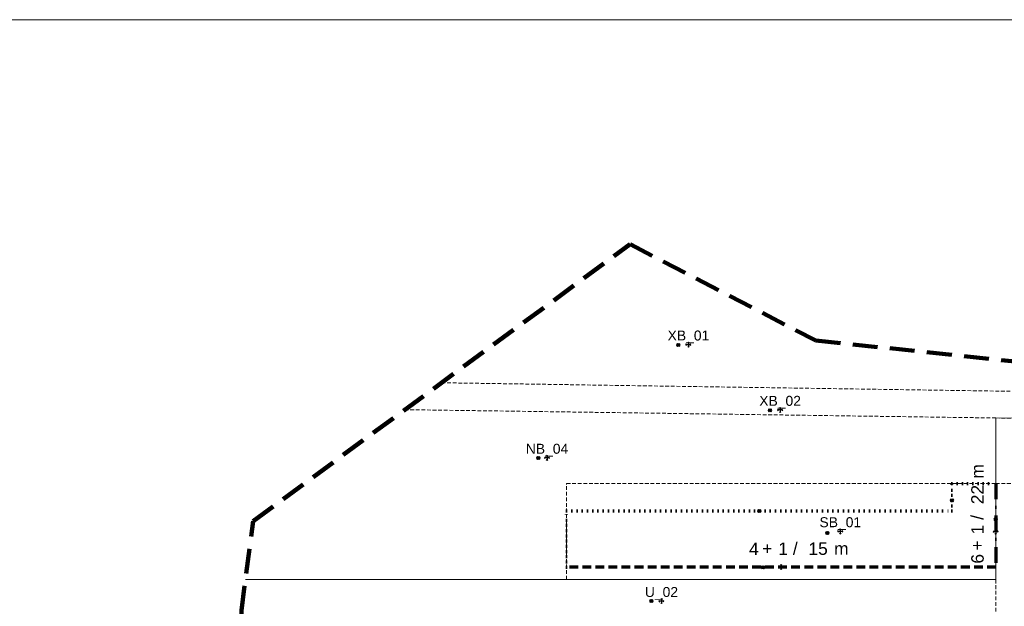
# Model space of a CAD drawing. Header units: metres. Extents: x -5 to 5163, y 1049 to 2798.
# Tile 21 of 22: x 4036 to 4432, y 2461 to 2697. Entities that reach past the tile are written whole.
import ezdxf
from ezdxf.enums import TextEntityAlignment as Align

# ---------------------------------------------------------------- set-up
doc = ezdxf.new("R2010")
doc.units = ezdxf.units.M
for name, pattern in [('DASHED', [0.75, 0.5, -0.25]), ('DOT', [0.25, 0, -0.25]), ('ČERCHOVANÁ', [25.4, 12.7, -6.35, 0, -6.35])]:
    doc.linetypes.add(name, pattern=pattern)
doc.layers.add('000000_BL_Pomocna_netisk_DB', color=7, linetype='Continuous', plot=False)
doc.layers.add('000100_pomocná_standard', color=132, linetype='Continuous', lineweight=18, plot=False)
for name, color, linetype, lineweight in [('101110_PL_Resene_uzemi', 6, 'DASHED', 200), ('200000_PL_Cast_uzemi', 80, 'DASHED', 5), ('202110_BL_Cast_uzemi_UP', 7, 'DASHED', 9), ('203110_BL_Cast_uzemi_SB', 7, 'DASHED', 9), ('204110_BL_Cast_uzemi_NB', 7, 'DASHED', 9), ('205110_BL_Cast_uzemi_XB', 7, 'DASHED', 9), ('302210_BL_VR_na_linii', 160, 'Continuous', 9)]:
    doc.layers.add(name, color=color, linetype=linetype, lineweight=lineweight)
for name, color, linetype, lineweight, true_color in [('201110_PL_Ulicni_cara', 7, 'Continuous', 9, 0xe90101), ('301111_PL_SC_polouzavrena', 7, 'ČERCHOVANÁ', 70, 0xfe2f2f), ('301112_PL_SC_otevrena', 7, 'DASHED', 70, 0xfe4848), ('301113_PL_SC_volna', 7, 'DOT', 70, 0xfe8585)]:
    doc.layers.add(name, color=color, linetype=linetype, lineweight=lineweight, true_color=true_color)
doc.styles.add('style2', font='arial.ttf', dxfattribs={"height": 2})

# ---------------------------------------------------------------- blocks, each defined once
blk = doc.blocks.new('*U66')
at = {"layer": '000000_BL_Pomocna_netisk_DB'}
for p, q in [((-1, 0), (-0.72, 0.28)), ((1, 0), (-1, 0)), ((-1, 0), (-0.72, -0.28)), ((0, 1), (-0.29, 0.71)), ((0, 1), (0, -1)), ((0, 1), (0.28, 0.72)), ((1, 0), (0.72, 0.28)), ((1, 0), (0.72, -0.28)), ((-4.6, -1.2), (-5.8, 0)), ((-5.8, -1.2), (-4.6, 0)), ((0, -1), (-0.28, -0.72)), ((0, -1), (0.28, -0.72))]:
    blk.add_line(p, q, dxfattribs=at)
blk.add_circle((-5.2, -0.6), 0.6, dxfattribs=at)
at = {"style": 'style2'}
blk.add_attdef('OZNACENI', text='', height=4, dxfattribs=at).set_placement((0, 1.68), align=Align.CENTER)
at = {"style": 'style2', "flags": 1}
blk.add_attdef('NAZEV_BLOK', (-23.56, -29.29), '', height=5, dxfattribs=at)
blk = doc.blocks.new('*U65')
at = {"layer": '000000_BL_Pomocna_netisk_DB'}
for p, q in [((-2.91, -0.59), (-4.11, 0.61)), ((-4.11, -0.59), (-2.91, 0.61)), ((-1, 0), (-0.72, 0.28)), ((1, 0), (-1, 0)), ((-1, 0), (-0.72, -0.28)), ((0, 1), (-0.29, 0.71)), ((0, 1), (0, -1)), ((0, 1), (0.28, 0.72)), ((1, 0), (0.72, 0.28)), ((1, 0), (0.72, -0.28)), ((0, -1), (-0.28, -0.72)), ((0, -1), (0.28, -0.72))]:
    blk.add_line(p, q, dxfattribs=at)
blk.add_circle((-3.51, 0.01), 0.6, dxfattribs=at)
at = {"style": 'style2'}
blk.add_attdef('OZNACENI', text='', height=4, dxfattribs=at).set_placement((0, 1.68), align=Align.CENTER)
at = {"style": 'style2', "flags": 1}
blk.add_attdef('NAZEV_BLOK', (-24.94, -16.19), '', height=5, dxfattribs=at)
blk = doc.blocks.new('*U64')
at = {"layer": '000000_BL_Pomocna_netisk_DB'}
for p, q in [((-3.51, -0.78), (-4.71, 0.42)), ((-4.71, -0.78), (-3.51, 0.42)), ((-1, 0), (-0.72, 0.28)), ((1, 0), (-1, 0)), ((-1, 0), (-0.72, -0.28)), ((0, 1), (-0.29, 0.71)), ((0, 1), (0, -1)), ((0, 1), (0.28, 0.72)), ((1, 0), (0.72, 0.28)), ((1, 0), (0.72, -0.28)), ((0, -1), (-0.28, -0.72)), ((0, -1), (0.28, -0.72))]:
    blk.add_line(p, q, dxfattribs=at)
blk.add_circle((-4.11, -0.18), 0.6, dxfattribs=at)
at = {"style": 'style2'}
blk.add_attdef('OZNACENI', text='', height=4, dxfattribs=at).set_placement((0, 1.68), align=Align.CENTER)
at = {"style": 'style2', "flags": 1}
for tag, p in [('PODTYP', (-27.03, -17.38)), ('NAZEV_BLOK', (-27.35, -25.13))]:
    blk.add_attdef(tag, p, '', height=5, dxfattribs=at)
blk = doc.blocks.new('*U43')
at = {"layer": '000000_BL_Pomocna_netisk_DB'}
for p, q in [((-8.22, 21.94), (-9.42, 23.14)), ((-9.42, 21.94), (-8.22, 23.14)), ((-6.72, -0.74), (-7.92, 0.46)), ((-7.92, -0.74), (-6.72, 0.46)), ((-1, 0), (-0.72, 0.28)), ((1, 0), (-1, 0)), ((-1, 0), (-0.72, -0.28)), ((0, 1), (-0.29, 0.71)), ((0, 1), (0, -1)), ((0, 1), (0.28, 0.72)), ((1, 0), (0.72, 0.28)), ((0, -1), (-0.28, -0.72)), ((0, -1), (0.28, -0.72)), ((1, 0), (0.72, -0.28))]:
    blk.add_line(p, q, dxfattribs=at)
for centre in [(-8.82, 22.54), (-7.32, -0.14)]:
    blk.add_circle(centre, 0.6, dxfattribs=at)
at = {"style": 'style2', "flags": 1}
for tag, p in [('VYSKA_VB', (-13.72, -37.99)), ('VYSKA_VB_I', (1.91, -46.42)), ('NAZEV_BLOK', (-14.17, -55.72))]:
    blk.add_attdef(tag, p, '', height=5, dxfattribs=at)
at = {"layer": '302210_BL_VR_na_linii', "style": 'style2'}
for s, p in [('+', (-7.66, 4.97)), ('/', (4.68, 4.95)), ('m', (21.25, 4.94))]:
    blk.add_text(s, height=5, dxfattribs=at).set_placement(p)
at = {"layer": '302210_BL_VR_na_linii', "style": 'style2', "flags": 4}
blk.add_attdef('NP_MAX', text='', height=5, dxfattribs=at).set_placement((-9.04, 4.85), align=Align.RIGHT)
at = {"layer": '302210_BL_VR_na_linii', "style": 'style2'}
blk.add_attdef('NUP_MAX', text='', height=5, dxfattribs=at).set_placement((0.75, 4.88), align=Align.CENTER)
at = {"layer": '302210_BL_VR_na_linii', "style": 'style2', "flags": 4}
blk.add_attdef('RIMSA_MAX', text='', height=5, dxfattribs=at).set_placement((14.83, 4.91), align=Align.CENTER)
blk = doc.blocks.new('*U58')
at = {"layer": '000000_BL_Pomocna_netisk_DB'}
for p, q in [((-17.05, 11.96), (-18.25, 13.16)), ((-18.25, 11.96), (-17.05, 13.16)), ((0.6, 4.34), (-0.6, 5.54)), ((-0.6, 4.34), (0.6, 5.54)), ((-1, 0), (-0.72, 0.28)), ((-1, 0), (1, 0)), ((-1, 0), (-0.71, -0.29)), ((0, 1), (-0.28, 0.72)), ((0, 1), (0, -1)), ((0, 1), (0.28, 0.72)), ((1, 0), (0.72, 0.28)), ((0, -1), (-0.28, -0.72)), ((0, -1), (0.28, -0.72)), ((1, 0), (0.72, -0.28))]:
    blk.add_line(p, q, dxfattribs=at)
for centre in [(-17.65, 12.56), (0, 4.94)]:
    blk.add_circle(centre, 0.6, dxfattribs=at)
at = {"style": 'style2', "flags": 1}
blk.add_attdef('VYSKA_VB_I', (46.42, 1.85), '', height=5, rotation=89.9196, dxfattribs=at)
for tag, p in [('VYSKA_VB', (-17.48, -44.18)), ('NAZEV_BLOK', (-17.93, -61.91))]:
    blk.add_attdef(tag, p, '', height=5, dxfattribs=at)
at = {"layer": '302210_BL_VR_na_linii', "style": 'style2'}
for s, p in [('m', (-4.91, 21.25)), ('/', (-4.94, 4.69)), ('+', (-4.98, -7.66))]:
    blk.add_text(s, height=5, rotation=89.9196, dxfattribs=at).set_placement(p)
at = {"layer": '302210_BL_VR_na_linii', "style": 'style2', "flags": 4}
blk.add_attdef('RIMSA_MAX', text='', height=5, rotation=89.9196, dxfattribs=at).set_placement((-4.89, 14.84), align=Align.CENTER)
at = {"layer": '302210_BL_VR_na_linii', "style": 'style2'}
blk.add_attdef('NUP_MAX', text='', height=5, rotation=89.9196, dxfattribs=at).set_placement((-4.88, 0.76), align=Align.CENTER)
at = {"layer": '302210_BL_VR_na_linii', "style": 'style2', "flags": 4}
blk.add_attdef('NP_MAX', text='', height=5, rotation=89.9196, dxfattribs=at).set_placement((-4.86, -9.03), align=Align.RIGHT)
blk = doc.blocks.new('*U70')
at = {"layer": '000000_BL_Pomocna_netisk_DB'}
for p, q in [((-3.41, -0.57), (-4.61, 0.63)), ((-4.61, -0.57), (-3.41, 0.63)), ((-1, 0), (-0.72, 0.28)), ((1, 0), (-1, 0)), ((-1, 0), (-0.72, -0.28)), ((0, 1), (-0.29, 0.71)), ((0, 1), (0, -1)), ((0, 1), (0.28, 0.72)), ((1, 0), (0.72, 0.28)), ((1, 0), (0.72, -0.28)), ((0, -1), (-0.28, -0.72)), ((0, -1), (0.28, -0.72))]:
    blk.add_line(p, q, dxfattribs=at)
blk.add_circle((-4.01, 0.03), 0.6, dxfattribs=at)
at = {"style": 'style2'}
blk.add_attdef('OZNACENI', text='', height=4, dxfattribs=at).set_placement((0, 1.68), align=Align.CENTER)
at = {"style": 'style2', "flags": 1}
for tag, p in [('DRUH_UP', (-17.24, -21.19)), ('DRUH_INFO', (-18.09, -32.86)), ('NAZEV_BLOK', (-18.19, -42.23))]:
    blk.add_attdef(tag, p, '', height=5, dxfattribs=at)

msp = doc.modelspace()

# ---------------------------------------------------------------- linework, layer by layer
at = {"layer": '000100_pomocná_standard'}
msp.add_lwpolyline([(3182.24, 1977.21), (5162.57, 1977.21), (5162.57, 2697.06), (3182.24, 2697.06)], close=True, dxfattribs=at)
at = {"layer": '101110_PL_Resene_uzemi', "ltscale": 20}
msp.add_lwpolyline([(4125.23, 2459.68), (4129.92, 2495.49), (4281.54, 2606.82), (4356.2, 2568.14), (4457.51, 2557.46), (4581.82, 2502.25), (4670.21, 2352.55), (4631.21, 2289.54), (4423.24, 2141.91), (4332.24, 2150.75), (4218.29, 2319.24), (4181.64, 2336.48), (4125.23, 2391.88), (4125.23, 2459.68)], close=True, dxfattribs=at)
at = {"layer": '200000_PL_Cast_uzemi', "ltscale": 3}
for points in [[(4205.73, 2551.15), (4480.99, 2547.03)], [(4126.85, 2472.07), (4256.04, 2472.07), (4256.04, 2510.67), (4428.63, 2510.67), (4428.63, 2537), (4191, 2540.34)], [(4428.63, 2537), (4466.6, 2536.43)], [(4256.04, 2472.07), (4428.63, 2472.07), (4428.63, 2510.67)], [(4452.63, 2510.57), (4428.63, 2510.67)], [(4428.63, 2459.26), (4428.63, 2472.07)]]:
    msp.add_lwpolyline(points, dxfattribs=at)
at = {"layer": '201110_PL_Ulicni_cara'}
msp.add_lwpolyline([(4126.85, 2472.07), (4428.63, 2472.07), (4428.63, 2537), (4466.6, 2536.43), (4466.21, 2510.44), (4452.63, 2510.57), (4452.63, 2472.07), (4475.29, 2472.07), (4597.24, 2265.42)], dxfattribs=at)
at = {"layer": '301111_PL_SC_polouzavrena', "ltscale": 0.5}
msp.add_lwpolyline([(4428.63, 2510.67), (4428.63, 2477.07)], dxfattribs=at)
at = {"layer": '301112_PL_SC_otevrena', "ltscale": 7, "flags": 128}
msp.add_lwpolyline([(4428.63, 2477.07), (4256.04, 2477.07)], dxfattribs=at)
at = {"layer": '301113_PL_SC_volna', "ltscale": 8}
for points in [[(4410.98, 2499.62), (4410.98, 2510.67), (4428.63, 2510.67)], [(4256.04, 2477.07), (4256.04, 2499.62), (4410.98, 2499.62)]]:
    msp.add_lwpolyline(points, dxfattribs=at)

# ---------------------------------------------------------------- block references
at = {"layer": '202110_BL_Cast_uzemi_UP'}
msp.add_blockref('*U70', (4294.17, 2463.39), dxfattribs=at).add_auto_attribs({'OZNACENI': 'U_02'})
at = {"layer": '203110_BL_Cast_uzemi_SB'}
msp.add_blockref('*U66', (4366.1, 2491.43), dxfattribs=at).add_auto_attribs({'OZNACENI': 'SB_01'})
at = {"layer": '204110_BL_Cast_uzemi_NB'}
msp.add_blockref('*U65', (4248.14, 2520.95), dxfattribs=at).add_auto_attribs({'OZNACENI': 'NB_04'})
at = {"layer": '205110_BL_Cast_uzemi_XB'}
for p, values in [((4305.02, 2566.46), {'OZNACENI': 'XB_01'}), ((4341.88, 2540.21), {'OZNACENI': 'XB_02'})]:
    msp.add_blockref('*U64', p, dxfattribs=at).add_auto_attribs(values)
at = {"layer": '302210_BL_VR_na_linii'}
ref = msp.add_blockref('*U58', (4428.63, 2491.37), dxfattribs=at)
ref.add_attrib('NP_MAX', '6', dxfattribs={"height": 5, "rotation": 89.9196, "style": 'style2'}).set_placement((4423.77, 2482.34), align=Align.RIGHT)
ref.add_attrib('NUP_MAX', '1', dxfattribs={"height": 5, "rotation": 89.9196, "style": 'style2'}).set_placement((4423.75, 2492.13), align=Align.CENTER)
ref.add_attrib('RIMSA_MAX', '22', dxfattribs={"height": 5, "rotation": 89.9196, "style": 'style2'}).set_placement((4423.75, 2506.21), align=Align.CENTER)
ref = msp.add_blockref('*U43', (4342.34, 2477.07), dxfattribs=at)
ref.add_attrib('NP_MAX', '4', dxfattribs={"height": 5, "style": 'style2'}).set_placement((4333.29, 2481.92), align=Align.RIGHT)
ref.add_attrib('NUP_MAX', '1', dxfattribs={"height": 5, "style": 'style2'}).set_placement((4343.09, 2481.95), align=Align.CENTER)
ref.add_attrib('RIMSA_MAX', '15', dxfattribs={"height": 5, "style": 'style2'}).set_placement((4357.17, 2481.98), align=Align.CENTER)

doc.saveas('drawing.dxf')
